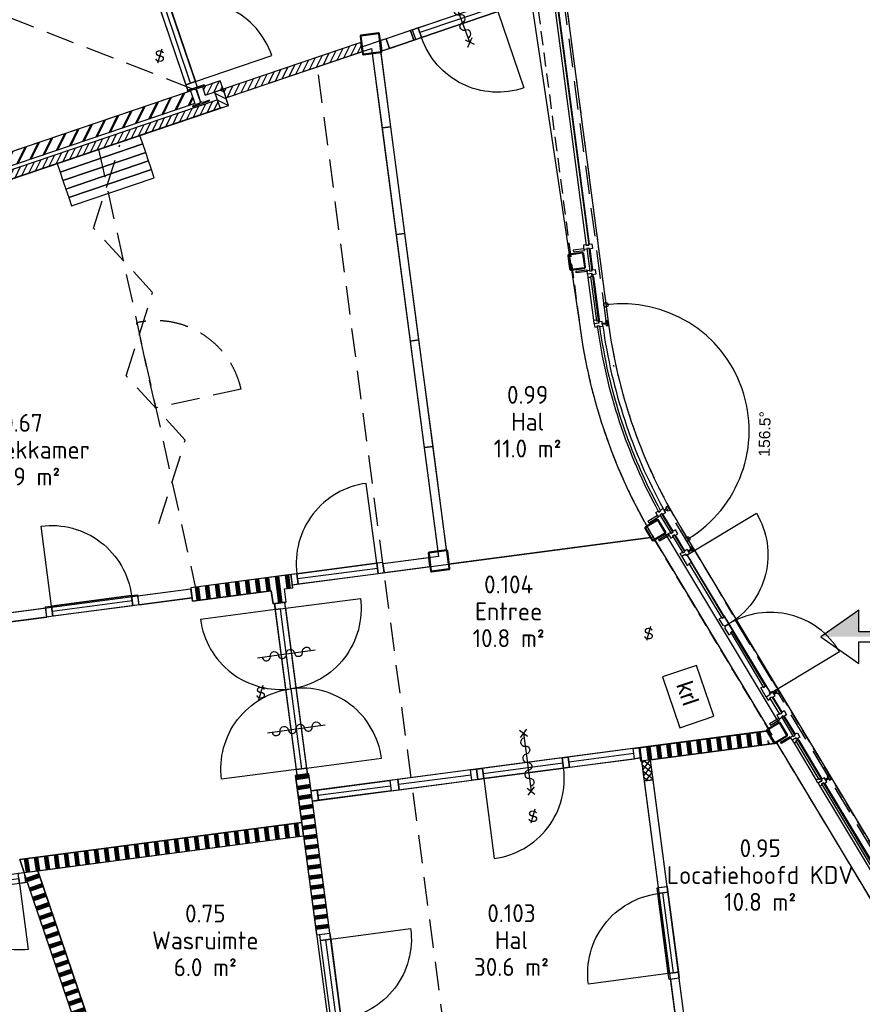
# Model space of a CAD drawing. Header units: millimetres. Extents: x -44892 to 336761, y 18766 to 182901.
# Tile 25 of 35: x 95881 to 105287, y 58727 to 69720. Entities that reach past the tile are written whole.
import ezdxf
from ezdxf.enums import TextEntityAlignment as Align

# ---------------------------------------------------------------- set-up
doc = ezdxf.new("R2010")
doc.units = ezdxf.units.MM
doc.header["$LTSCALE"] = 100
doc.linetypes.add('DASHED2', pattern=[9.525, 6.35, -3.175])
doc.linetypes.add('HIDDEN2', pattern=[4.7625, 3.175, -1.5875])
for name, color, linetype in [('AC22----_Binnenmuren', 8, 'Continuous'), ('AL21----', 3, 'Continuous'), ('AL22----', 2, 'Continuous'), ('AL23----_Vloer-lijnen', 7, 'Continuous'), ('AL28----', 5, 'Continuous'), ('AL31----_Buitenkozijnen', 6, 'Continuous'), ('AL32----_Binnenkozijnen', 7, 'Continuous'), ('AL35----_Plafonds', 8, 'Continuous'), ('AL65----_Veiligheid', 10, 'Continuous'), ('Beveilig-Alg-Az', 1, 'Continuous'), ('BL$8-GO--polylijnen', 10, 'Continuous'), ('BT$1----_Tekst', 7, 'Continuous'), ('DIM25', 1, 'Continuous'), ('X-BT$1----_Ruimtegegevens', 7, 'Continuous')]:
    doc.layers.add(name, color=color, linetype=linetype)
doc.layers.add('BL$8-BVO-polylijn', color=160, linetype='Continuous', plot=False)
for name, color, linetype, lineweight in [('X-BT$23A__RuimteElement', 7, 'Continuous', 0), ('X-BT$23F__RuimteElement', 7, 'Continuous', 0), ('X-BT$23m2_RuimteElement', 7, 'Continuous', 0), ('X-BT$23NR__Ruimtenummer', 1, 'Continuous', 0), ('X-BT$23P__Algemeen', 1, 'Continuous', 0)]:
    doc.layers.add(name, color=color, linetype=linetype, lineweight=lineweight)
doc.styles.add('BOS', font='arial.ttf')
doc.styles.add('BOS3', font='arial.ttf')
doc.styles.add('GBB_ISOP', font='arial.ttf')
doc.styles.add('Isocpeur', font='isocpeur.ttf')
doc.dimstyles.new('BOS3', dxfattribs={"dimtxt": 2.5, "dimasz": 2, "dimexe": 2, "dimexo": 0, "dimgap": 1.5, "dimtad": 1, "dimdec": 3, "dimdsep": 46, "dimtxsty": 'BOS3', "dimblk": 'SMALL', "dimblk1": 'SMALL', "dimblk2": 'SMALL', "dimcen": 2.5, "dimclrd": 1, "dimclre": 1, "dimclrt": 2, "dimadec": 4, "dimazin": 2, "dimtfac": 1, "dimtdec": 3, "dimtix": 1, "dimtmove": 2, "dimatfit": 3, "dimfxl": 2, "dimfxlon": 1, "dimtvp": 1, "dimtolj": 1, "dimtzin": 0, "dimarcsym": 0})

# ---------------------------------------------------------------- blocks, each defined once
blk = doc.blocks.new('binkozdeur1034')
blk.add_line((67, 57), (967, 57))
for points in [[(0, 0), (67, 0), (67, 114), (0, 114)], [(67, 0), (967, 0), (967, 114), (67, 114)], [(967, 0), (1034, 0), (1034, 114), (967, 114)]]:
    blk.add_lwpolyline(points, close=True)
blk.add_lwpolyline([(967, 0), (67, 0), (67, -900, 0.414214)], format="xyb", close=True)
blk = doc.blocks.new('entreepeil links')
blk.add_lwpolyline([(0, 0), (422, -297), (422, -56), (840, -56), (840, 56), (422, 56), (422, 297)], close=True)
for points in [[(211, 148), (422, 297), (0, 0), (422, 0)], [(840, 0), (840, 56), (422, 0), (422, 56)]]:
    blk.add_solid(points)
blk.add_attdef('ENTREEPEIL', text='', height=350).set_placement((940, 0), align=Align.MIDDLE_LEFT)
blk = doc.blocks.new('slot van binnenuit zonder sleutel')
blk.add_line((47, 157), (-47, -157))
at = {"style": 'BOS'}
blk.add_text('S', height=250, dxfattribs=at).set_placement((0, 0), align=Align.MIDDLE)
blk = doc.blocks.new('aangifte deur zelfsluitend')
at = {"layer": 'Beveilig-Alg-Az'}
blk.add_line((0, -651), (0, 651), dxfattribs=at)
blk.add_lwpolyline([(0, -543, 1), (0, -362, -1), (0, -181, 1), (0, 0, -1), (0, 181, 1), (0, 362, -1), (0, 543)], format="xyb", dxfattribs=at)
blk = doc.blocks.new('aangifte deur 30 minuten (zelfsluitend)')
at = {"layer": 'Beveilig-Alg-Az'}
blk.add_line((0, -651), (0, 651), dxfattribs=at)
for points in [[(-81, 568), (82, 732)], [(80, 571), (-78, 729)], [(-81, -735), (82, -571)], [(80, -732), (-78, -574)]]:
    blk.add_lwpolyline(points, dxfattribs=at)
blk.add_lwpolyline([(0, -543, 1), (0, -362, -1), (0, -181, 1), (0, 0, -1), (0, 181, 1), (0, 362, -1), (0, 543)], format="xyb", dxfattribs=at)
blk = doc.blocks.new('kruipluik')
for p, q in [((600, 400), (0, 400)), ((0, 400), (0, 0)), ((600, 0), (600, 400)), ((0, 0), (600, 0))]:
    blk.add_line(p, q)
at = {"style": 'GBB_ISOP'}
blk.add_text('krl', height=180, dxfattribs=at).set_placement((129.6, 114.6))
blk = doc.blocks.new('_Small')
at = {"color": 0, "linetype": 'ByBlock', "lineweight": -2}
blk.add_circle((0, 0), 0.25, dxfattribs=at)
blk = doc.blocks.new('*D813')
at = {"layer": 'DEFPOINTS', "color": 0, "transparency": 16777216}
for p in [(98206, 98583), (102439, 66433), (103604, 66139), (103254, 64062), (106419, 58794)]:
    blk.add_point(p, dxfattribs=at)
at = {"layer": 'DIM25', "color": 1, "lineweight": -2, "transparency": 16777216}
blk.add_arc((102610, 65134), 1414, 301, 97.5, dxfattribs=at)
at = {"layer": 'DIM25', "color": 1, "lineweight": -2, "transparency": 16777216, "xscale": 100, "yscale": 100, "zscale": 100}
for p, rotation in [((102425, 66536), 187.4999999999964), ((103338, 63922), 211.0000000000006)]:
    blk.add_blockref('_Small', p, dxfattribs=dict(at, rotation=rotation))
at = {"layer": 'DIM25', "color": 2, "transparency": 16777216, "insert": (104197, 65095), "char_height": 125, "attachment_point": 5, "rotation": 88.6033, "style": 'BOS3'}
blk.add_mtext('\\A1;156.5°', dxfattribs=at)
blk = doc.blocks.new('*U121')
blk.add_lwpolyline([(-100, -95), (100, -95), (100, -85), (21.25, -85, -0.41421356), (3.25, -67), (3.25, 67, -0.41421356), (21.25, 85), (100, 85), (100, 95), (-100, 95), (-100, 85), (-21.25, 85, -0.41421356), (-3.25, 67), (-3.25, -67, -0.41421356), (-21.25, -85), (-100, -85)], format="xyb", close=True)
blk = doc.blocks.new('*U118')
for points in [[(-110, -98, 0.414214), (-98, -110), (98, -110, 0.414214), (110, -98), (110, 98, 0.414214), (98, 110), (-98, 110, 0.414214), (-110, 98)], [(-100, -98, 0.414214), (-98, -100), (98, -100, 0.414214), (100, -98), (100, 98, 0.414214), (98, 100), (-98, 100, 0.414214), (-100, 98)]]:
    blk.add_lwpolyline(points, format="xyb", close=True)
blk = doc.blocks.new('*U119')
for points in [[(75, 90), (-75, 90, 0.414214), (-90, 75), (-90, -75, 0.414214), (-75, -90), (75, -90, 0.414214), (90, -75), (90, 75, 0.414214)], [(75, 80), (-75, 80, 0.414214), (-80, 75), (-80, -75, 0.414214), (-75, -80), (75, -80, 0.414214), (80, -75), (80, 75, 0.414214)]]:
    blk.add_lwpolyline(points, format="xyb", close=True)
blk = doc.blocks.new('Ruimtefunctie')
at = {"layer": 'X-BT$23A__RuimteElement', "style": 'Isocpeur', "width": 0.94}
blk.add_attdef('RUIMTEFUNCTIE-A', text='', height=200, dxfattribs=at).set_placement((0, -600), align=Align.MIDDLE_CENTER)
at = {"layer": 'X-BT$23F__RuimteElement', "style": 'Isocpeur', "width": 0.94}
blk.add_attdef('RUIMTEFUNCTIE', text='', height=200, dxfattribs=at).set_placement((0, 300), align=Align.MIDDLE_CENTER)
at = {"layer": 'X-BT$23m2_RuimteElement', "style": 'Isocpeur', "width": 0.94}
blk.add_attdef('RUIMTEFUNCTIE-B', text='', height=200, dxfattribs=at).set_placement((0, 0), align=Align.MIDDLE_CENTER)
at = {"layer": 'X-BT$23NR__Ruimtenummer', "style": 'Isocpeur', "width": 0.94}
blk.add_attdef('RUIMTENUMMER', text='', height=200, dxfattribs=at).set_placement((0, 600), align=Align.MIDDLE_CENTER)
at = {"layer": 'X-BT$23P__Algemeen', "style": 'Isocpeur', "width": 0.94}
blk.add_attdef('PEILMAAT', text='', height=200, dxfattribs=at).set_placement((0, -300), align=Align.MIDDLE_CENTER)

msp = doc.modelspace()

# ---------------------------------------------------------------- hatches: boundary and pattern name
at = {"layer": 'AC22----_Binnenmuren'}
h = msp.add_hatch(dxfattribs=at)
h.set_pattern_fill('ANSI31', color=256, scale=18, angle=18.75, style=0)
h.set_pattern_definition([(63.75, (49355.863, 26404.15), (-51.256277, 25.2768), [])])
h.paths.add_polyline_path([(99702.6731, 69363.5114), (99689.497, 69464.6431), (98151.9338, 68942.7108), (98184.0778, 68848.0177)])
h = msp.add_hatch(dxfattribs=at)
h.set_pattern_fill('ANSI31', color=256, scale=18, angle=18.75, style=0)
h.set_pattern_definition([(63.75, (58445.74, -25.63), (-51.256277, 25.2768), [])])
h.paths.add_polyline_path([(98151.9338, 68942.7108), (98119.7899, 69037.4038), (97920.9346, 68969.9015), (97953.0785, 68875.2085)])
h = msp.add_hatch(dxfattribs=at)
h.set_pattern_fill('METSW', color=256, scale=2, style=0)
h.set_pattern_definition([(63.75, (77329.15, 78779.27), (-98.656, 48.65176), []), (63.75, (77324.33, 78793.48), (-98.656, 48.65176), [])])
h.paths.add_polyline_path([(97789.0797, 68925.1258), (97837.2956, 68783.0862), (92706.2502, 67041.331), (92658.0343, 67183.3705)])
h = msp.add_hatch(dxfattribs=at)
h.set_pattern_fill('ANSI31', color=256, scale=18, angle=108.75, style=0)
h.set_pattern_definition([(153.75, (167120.273, 29236.515), (-25.2768, -51.256277), [])])
h.paths.add_polyline_path([(98151.9338, 68942.7108), (98057.2408, 68910.5668), (98118.3195, 68730.6348), (98213.0125, 68762.7788)])
h = msp.add_hatch(dxfattribs=at)
h.set_pattern_fill('ANSI31', color=256, scale=18, angle=18.75, style=0)
h.set_pattern_definition([(63.75, (49445.76, 26487.45), (-51.256277, 25.2768), [])])
h.paths.add_polyline_path([(98118.3195, 68730.6348), (98086.1755, 68825.3278), (80005.3618, 62687.7186), (80037.5057, 62593.0256)])
h = msp.add_hatch(dxfattribs=at)
h.set_pattern_fill('SWAND', color=256, style=0)
h.set_pattern_definition([(277.5, (95560.55, 62918.31), (111.5375, 14.6842), []), (277.5, (95554.36, 62917.5), (111.5375, 14.6842), []), (277.5, (95548.16, 62916.68), (111.5375, 14.6842), []), (277.5, (95541.96, 62915.86), (111.5375, 14.6842), []), (277.5, (95535.77, 62915.05), (111.5375, 14.6842), []), (277.5, (95529.57, 62914.23), (111.5375, 14.6842), []), (277.5, (95523.38, 62913.42), (111.5375, 14.6842), [])])
h.paths.add_polyline_path([(97790.6921, 63377.3306), (97810.2756, 63228.6145), (98689.66, 63344.3876), (98708.8473, 63198.6452), (98857.564, 63218.2242), (98838.3767, 63363.9666), (98928.7339, 63375.8623), (98909.155, 63524.579), (97790.6965, 63377.2969)])
h = msp.add_hatch(dxfattribs=at)
h.set_pattern_fill('SWAND', color=256, style=0)
h.set_pattern_definition([(97.5, (48680.39, 31151.97), (-111.53755, -14.6842), []), (97.5, (48686.58, 31152.79), (-111.53755, -14.6842), []), (97.5, (48692.78, 31153.6), (-111.53755, -14.6842), []), (97.5, (48698.98, 31154.42), (-111.53755, -14.6842), []), (97.5, (48705.17, 31155.24), (-111.53755, -14.6842), []), (97.5, (48711.37, 31156.05), (-111.53755, -14.6842), []), (97.5, (48717.57, 31156.87), (-111.53755, -14.6842), [])])
h.paths.add_polyline_path([(104258.6355, 61632.1522), (104174.3926, 61772.3558), (102796.7916, 61590.9912), (102816.3705, 61442.2744)])
h = msp.add_hatch(dxfattribs=at)
h.set_pattern_fill('_USER', color=256, scale=50, angle=45, style=0, double=1, pattern_type=0)
h.set_pattern_definition([(322.5, (102922.326, 61456.224), (30.438, 39.668), []), (52.5, (102922.326, 61456.224), (-39.668, 30.438), [])])
h.paths.add_polyline_path([(102951.6308, 61233.6303), (102922.3258, 61456.2237), (102823.2, 61443.1736), (102852.505, 61220.5802)])
h = msp.add_hatch(dxfattribs=at)
h.set_pattern_fill('SWAND', color=256, style=0)
h.set_pattern_definition([(7.5, (102915.5, 61455.32), (-14.6842, 111.5375), []), (7.5, (102916.31, 61449.13), (-14.6842, 111.5375), []), (7.5, (102917.13, 61442.93), (-14.6842, 111.5375), []), (7.5, (102917.94, 61436.74), (-14.6842, 111.5375), []), (7.5, (102918.76, 61430.54), (-14.6842, 111.5375), []), (7.5, (102919.58, 61424.34), (-14.6842, 111.5375), []), (7.5, (102920.39, 61418.15), (-14.6842, 111.5375), [])])
h.paths.add_polyline_path([(99195.5795, 59501.5473), (99344.2962, 59521.1263), (99110.0017, 61300.7698), (98961.285, 61281.1909)])
h = msp.add_hatch(dxfattribs=at)
h.set_pattern_fill('SWAND', color=256, style=0)
h.set_pattern_definition([(97.5, (49445.76, 26487.45), (-111.53755, -14.6842), []), (97.5, (49451.96, 26488.27), (-111.53755, -14.6842), []), (97.5, (49458.15, 26489.08), (-111.53755, -14.6842), []), (97.5, (49464.35, 26489.9), (-111.53755, -14.6842), []), (97.5, (49470.55, 26490.72), (-111.53755, -14.6842), []), (97.5, (49476.74, 26491.53), (-111.53755, -14.6842), []), (97.5, (49482.94, 26492.35), (-111.53755, -14.6842), [])])
h.paths.add_polyline_path([(95882.5445, 60343.3109), (95931.7051, 60198.4887), (99049.7817, 60608.9913), (99030.2028, 60757.708)])
h = msp.add_hatch(dxfattribs=at)
h.set_pattern_fill('SWAND', color=256, angle=90, style=0)
h.set_pattern_definition([(198.75, (49445.76, 26487.45), (36.16194, -106.52964), []), (198.75, (49443.75, 26493.37), (36.16194, -106.52964), []), (198.75, (49441.74, 26499.29), (36.16194, -106.52964), []), (198.75, (49439.73, 26505.21), (36.16194, -106.52964), []), (198.75, (49437.72, 26511.13), (36.16194, -106.52964), []), (198.75, (49435.71, 26517.04), (36.16194, -106.52964), []), (198.75, (49433.7, 26522.96), (36.16194, -106.52964), [])])
h.paths.add_polyline_path([(96083.3353, 60218.4512), (95931.7051, 60198.4887), (97024.7074, 56978.6076), (97176.3377, 56998.5701)])

# ---------------------------------------------------------------- linework, layer by layer
msp.add_line((102509.1681, 65862.4132), (102511.126, 65847.5415), dxfattribs=at)
at = {"layer": 'AL21----', "linetype": 'HIDDEN2', "ltscale": 0.5}
for p, q in [((106418.6633, 58794.4877), (103253.7923, 64061.7177)), ((105751.8738, 59282.8985), (102964.6396, 63921.6353))]:
    msp.add_line(p, q, dxfattribs=at)
for radius in [6194.2728, 5874.2728]:
    msp.add_arc((108274.1677, 67111.9216), radius, 187.5, 211, dxfattribs=at)
at = {"layer": 'AL22----'}
for points in [[(98184.0778, 68848.0177), (99702.6731, 69363.5114), (99689.497, 69464.6431), (98151.9338, 68942.7108)], [(97953.0785, 68875.2085), (98151.9338, 68942.7108), (98119.7899, 69037.4038), (97920.9346, 68969.9015)], [(97837.2956, 68783.0862), (92706.2502, 67041.331), (92658.0343, 67183.3705), (97789.0797, 68925.1258)], [(98213.0125, 68762.7788), (98151.9338, 68942.7108), (98057.2408, 68910.5668), (98118.3195, 68730.6348)], [(80005.3618, 62687.7186), (98086.1755, 68825.3278), (98118.3195, 68730.6348), (80037.5057, 62593.0256)], [(100459.783, 63613.7394), (100446.7299, 63712.8877), (99936.1328, 63645.69), (99949.1889, 63546.5184)], [(97790.6921, 63377.3306), (97810.2756, 63228.6145), (98689.66, 63344.3876), (98708.8473, 63198.6452), (98857.564, 63218.2242), (98838.3767, 63363.9666), (98928.7339, 63375.8623), (98909.155, 63524.579), (97790.6965, 63377.2969)], [(97805.5753, 63264.2956), (97792.5227, 63363.4401), (97197.7879, 63285.1694), (97210.8441, 63185.9978)], [(95168.9903, 62917.1826), (96185.6901, 63051.0337), (96172.6375, 63150.1782), (95155.9377, 63016.3271)], [(102796.7916, 61590.9912), (104217.6389, 61778.0461), (104301.8816, 61637.8427), (102816.3705, 61442.2744)], [(102951.6308, 61233.6303), (102922.3258, 61456.2237), (102823.2, 61443.1736), (102852.505, 61220.5802)], [(99195.5795, 59501.5473), (99344.2962, 59521.1263), (99110.0017, 61300.7698), (98961.285, 61281.1909)], [(103009.1178, 60030.8439), (103108.2623, 60043.8965), (102951.6308, 61233.6303), (102852.4863, 61220.5777)], [(95931.7051, 60198.4887), (99049.7817, 60608.9913), (99030.2028, 60757.708), (95882.5445, 60343.3109)], [(95931.7051, 60198.4887), (96083.3353, 60218.4512), (97176.3377, 56998.5701), (97024.7074, 56978.6076)], [(103300.7133, 57815.9561), (103399.8578, 57829.0087), (103243.2263, 59018.7425), (103144.0818, 59005.6899)]]:
    msp.add_lwpolyline(points, close=True, dxfattribs=at)
at = {"layer": 'AL31----_Buitenkozijnen', "linetype": 'HIDDEN2', "ltscale": 0.5}
for p, q in [((98205.9825, 98582.8283), (102438.6312, 66432.6701)), ((101420.343, 71715.7215), (102132.8877, 66303.4068))]:
    msp.add_line(p, q, dxfattribs=at)
at = {"layer": 'AL31----_Buitenkozijnen', "color": 9}
for p, q in [((101887.3465, 69876.9468), (102237.928, 67214.0164)), ((102244.9764, 67160.4784), (102275.7806, 66926.4974)), ((102224.6226, 66840.0807), (102287.3534, 66363.5923)), ((102286.066, 66848.3716), (102348.7969, 66371.8832)), ((103174.0052, 64010.0533), (103060.6968, 64198.6301)), ((103305.4229, 63791.3375), (103201.8172, 63963.7663)), ((104288.1155, 62155.8623), (104387.6009, 61990.2909)), ((104415.4129, 61944.0039), (104536.9619, 61741.7124)), ((104577.5469, 61674.1676), (104825.0742, 61262.213)), ((104524.5055, 61642.0638), (104772.0328, 61230.1092)), ((104812.4118, 61162.9073), (106256.173, 58760.0852)), ((104865.5562, 61194.8397), (106309.3174, 58792.0176))]:
    msp.add_line(p, q, dxfattribs=at)
at = {"layer": 'AL31----_Buitenkozijnen', "color": 9, "linetype": 'HIDDEN2'}
for p, q in [((102427.3577, 66357.4136), (101962.6963, 69886.8667)), ((103370.5676, 63830.4804), (103125.8415, 64237.773)), ((103868.6683, 63017.0346), (104332.3055, 62245.4126)), ((104902.8889, 61280.2696), (104353.2602, 62195.0052)), ((106374.5651, 58830.989), (104930.7009, 61233.9826))]:
    msp.add_line(p, q, dxfattribs=at)
at = {"layer": 'AL31----_Buitenkozijnen'}
for p, q in [((103001.2808, 64183.9288), (103009.9962, 64168.1661)), ((103079.2543, 63993.9534), (104360.4145, 61860.7923))]:
    msp.add_line(p, q, dxfattribs=at)
at = {"layer": 'AL31----_Buitenkozijnen', "color": 9}
for points in [[(101879.1012, 69885.9475), (102232.2931, 67203.1883), (102207.507, 67199.9251), (101854.315, 69882.6844)], [(102270.1457, 66915.6693), (102236.731, 67169.4792), (102211.9449, 67166.216), (102245.3596, 66912.4061)], [(102343.1621, 66361.055), (102277.8207, 66857.3723), (102253.0345, 66854.1092), (102318.3759, 66357.7919)], [(103173.1554, 63997.8764), (103049.5463, 64203.5965), (103028.1171, 64190.7206), (103151.7262, 63985.0004)], [(103304.5731, 63779.1606), (103190.6667, 63968.7327), (103169.2375, 63955.8567), (103283.1439, 63766.2846)], [(103375.3393, 63661.3858), (103742.6645, 63050.0541), (103721.2353, 63037.1781), (103353.9101, 63648.5099)], [(104206.1987, 62278.6035), (103838.8736, 62889.9352), (103817.4444, 62877.0593), (104184.7696, 62265.7276)], [(104276.965, 62160.8287), (104386.7511, 61978.114), (104365.3219, 61965.238), (104255.5358, 62147.9528)], [(104536.1121, 61729.5355), (104404.2624, 61948.9703), (104382.8332, 61936.0944), (104514.6829, 61716.6595)], [(104824.2244, 61250.0361), (104566.3963, 61679.134), (104544.9672, 61666.2581), (104802.7952, 61237.1601)], [(106308.5706, 58779.6692), (104854.4056, 61199.8061), (104832.9765, 61186.9301), (106287.1414, 58766.7932)]]:
    msp.add_lwpolyline(points, close=True, dxfattribs=at)
at = {"layer": 'AL31----_Buitenkozijnen'}
for points in [[(102267.6713, 67217.9322), (102274.7197, 67164.3942), (102238.0363, 67159.5647), (102236.731, 67169.4792), (102211.9449, 67166.216), (102213.2501, 67156.3016), (102183.5068, 67152.3858), (102180.1232, 67178.0869), (102176.4584, 67205.9238), (102206.2017, 67209.8396), (102207.507, 67199.9251), (102232.2931, 67203.1883), (102230.9879, 67213.1028)], [(102184.551, 67144.4542), (102182.2015, 67162.3002), (102060.2538, 67146.2455), (102062.6033, 67128.3995)], [(102213.2668, 66926.3364), (102215.6162, 66908.4904), (102093.6685, 66892.4356), (102091.3191, 66910.2816)], [(102219.4015, 66879.7385), (102214.311, 66918.4048), (102244.0543, 66922.3206), (102245.3596, 66912.4061), (102270.1457, 66915.6693), (102268.8404, 66925.5837), (102305.5239, 66930.4132), (102312.5723, 66876.8752), (102273.0137, 66871.6672), (102271.0558, 66886.5389)], [(102219.5059, 66878.9453), (102224.5703, 66840.4772), (102254.3137, 66844.393), (102253.0345, 66854.1092), (102277.8207, 66857.3723), (102279.1259, 66847.4579), (102286.066, 66848.3716), (102283.2728, 66869.5885), (102268.5002, 66867.6436), (102266.203, 66885.0931)], [(102294.4007, 66325.3852), (102289.3363, 66363.8533), (102319.0797, 66367.7691), (102320.3588, 66358.0529), (102345.145, 66361.3161), (102343.8397, 66371.2305), (102350.7798, 66372.1442), (102353.5731, 66350.9273), (102338.8005, 66348.9825), (102341.0978, 66331.533)], [(102294.4791, 66324.7904), (102299.5696, 66286.124), (102329.3129, 66290.0398), (102328.0077, 66299.9543), (102352.7938, 66303.2174), (102354.099, 66293.303), (102390.7825, 66298.1324), (102383.7341, 66351.6705), (102344.1754, 66346.4625), (102346.1333, 66331.5908)], [(102421.9714, 66337.0362), (102423.9293, 66322.1646), (102388.2372, 66317.4656), (102386.2794, 66332.3373)], [(102446.3034, 66305.4419), (102439.255, 66358.9799), (102419.4261, 66356.3694), (102426.4745, 66302.8314)], [(103063.4218, 64261.6723), (103089.551, 64214.4149), (103057.1709, 64196.5115), (103052.3322, 64205.2629), (103030.4537, 64193.1661), (103035.2925, 64184.4147), (103009.0383, 64169.8985), (102996.4949, 64192.5846), (102982.9091, 64217.1559), (103009.1633, 64231.6721), (103014.002, 64222.9208), (103035.8805, 64235.0176), (103031.0417, 64243.769)], [(103111.6204, 64248.8995), (103104.3623, 64262.0266), (103072.8574, 64244.6071), (103080.1155, 64231.4801)], [(103112.4295, 64288.7692), (103138.5587, 64241.5118), (103121.056, 64231.8343), (103094.9268, 64279.0918)], [(103009.9962, 64168.1661), (103001.2808, 64183.9288), (102893.2707, 64119.0298), (102902.5414, 64103.6007)], [(103120.8608, 63978.121), (103130.1315, 63962.6919), (103024.6999, 63899.3423), (103015.4292, 63914.7713)], [(103227.5323, 63979.2174), (103199.7202, 64025.5045), (103168.005, 64006.448), (103173.1554, 63997.8764), (103151.7262, 63985.0004), (103146.5758, 63993.5721), (103120.8608, 63978.121), (103134.2121, 63955.9007), (103148.6729, 63931.8339), (103174.3879, 63947.2851), (103169.2375, 63955.8567), (103190.6667, 63968.7327), (103195.8171, 63960.161)], [(103272.365, 63725.9757), (103252.2785, 63759.4052), (103277.9935, 63774.8563), (103283.1439, 63766.2846), (103304.5731, 63779.1606), (103299.4227, 63787.7323), (103331.1379, 63806.7887), (103358.95, 63760.5016), (103324.749, 63739.9516), (103317.0234, 63752.8091)], [(103372.0392, 63808.6153), (103379.7647, 63795.7578), (103348.9067, 63777.2164), (103341.1811, 63790.0739)], [(103406.9513, 63789.3438), (103379.1393, 63835.6308), (103361.9959, 63825.3301), (103389.808, 63779.043)], [(103272.674, 63725.4614), (103333.2425, 63624.6585), (103358.9575, 63640.1096), (103353.9101, 63648.5099), (103375.3393, 63661.3858), (103380.4897, 63652.8141), (103386.4899, 63656.4194), (103334.8831, 63742.3076), (103322.1113, 63734.6335), (103313.0466, 63749.7196)], [(103737.1671, 62952.4151), (103690.4729, 63030.1272), (103716.1879, 63045.5784), (103721.2353, 63037.1781), (103742.6645, 63050.0541), (103737.5141, 63058.6258), (103743.5143, 63062.231), (103795.1211, 62976.3429), (103747.6333, 62947.8094), (103742.8237, 62955.814)], [(103750.0826, 62930.92), (103796.7768, 62853.2079), (103822.4918, 62868.6591), (103817.4444, 62877.0593), (103838.8736, 62889.9352), (103844.024, 62881.3636), (103850.0241, 62884.9688), (103798.4173, 62970.857), (103750.9296, 62942.3235), (103755.7392, 62934.3189)], [(104214.5756, 62157.8738), (104154.0072, 62258.6767), (104179.7222, 62274.1278), (104184.7696, 62265.7276), (104206.1987, 62278.6035), (104201.0484, 62287.1752), (104207.0485, 62290.7805), (104258.6553, 62204.8923), (104245.8836, 62197.2182), (104254.9482, 62182.1321)], [(104334.6453, 62206.5696), (104326.9198, 62219.4271), (104296.0617, 62200.8857), (104303.7873, 62188.0282)], [(104334.0199, 62246.4426), (104361.8319, 62200.1556), (104344.6886, 62189.8548), (104316.8765, 62236.1419)], [(104214.8847, 62157.3595), (104234.9712, 62123.93), (104260.6862, 62139.3811), (104255.5358, 62147.9528), (104276.965, 62160.8287), (104282.1154, 62152.2571), (104313.8305, 62171.3135), (104286.0185, 62217.6005), (104251.8175, 62197.0505), (104259.5431, 62184.193)], [(104413.3159, 62005.7421), (104441.1279, 61959.455), (104409.4127, 61940.3986), (104404.2624, 61948.9703), (104382.8332, 61936.0944), (104387.9836, 61927.5227), (104362.2685, 61912.0715), (104348.9173, 61934.2918), (104334.4565, 61958.3586), (104360.1715, 61973.8097), (104365.3219, 61965.238), (104386.7511, 61978.114), (104381.6007, 61986.6857)], [(104366.3888, 61905.2142), (104357.1182, 61920.6432), (104251.6866, 61857.2935), (104260.9573, 61841.8645)], [(104479.6972, 61716.6374), (104488.9679, 61701.2084), (104383.5363, 61637.8587), (104374.2656, 61653.2877)], [(104503.904, 61676.3505), (104483.8175, 61709.7801), (104509.5325, 61725.2312), (104514.6829, 61716.6595), (104536.1121, 61729.5355), (104530.9617, 61738.1071), (104562.6769, 61757.1636), (104590.489, 61710.8765), (104556.288, 61690.3265), (104548.5624, 61703.184)], [(104504.316, 61675.6648), (104524.2995, 61642.4067), (104550.0145, 61657.8578), (104544.9672, 61666.2581), (104566.3963, 61679.134), (104571.5467, 61670.5624), (104577.5469, 61674.1676), (104566.5251, 61692.511), (104553.7533, 61684.8369), (104544.6886, 61699.9231)], [(104792.0163, 61196.8511), (104772.0328, 61230.1092), (104797.7479, 61245.5604), (104802.7952, 61237.1601), (104824.2244, 61250.0361), (104819.074, 61258.6078), (104825.0742, 61262.213), (104836.096, 61243.8696), (104823.3242, 61236.1956), (104832.3889, 61221.1094)], [(104792.3253, 61196.3368), (104812.4118, 61162.9073), (104838.1268, 61178.3585), (104832.9765, 61186.9301), (104854.4056, 61199.8061), (104859.556, 61191.2344), (104891.2712, 61210.2908), (104863.4592, 61256.5779), (104829.2582, 61236.0278), (104836.9838, 61223.1703)], [(104904.3604, 61258.4045), (104912.086, 61245.547), (104881.228, 61227.0056), (104873.5024, 61239.8631)], [(104939.2726, 61239.133), (104911.4605, 61285.42), (104894.3172, 61275.1192), (104922.1292, 61228.8322)]]:
    msp.add_lwpolyline(points, close=True, dxfattribs=at)
for points in [[(103796.7692, 62973.5999), (103333.2349, 63745.0505), (104104.6855, 64208.5848, -0.4142135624)], [(103796.7692, 62973.5999), (104260.3035, 62202.1494), (105031.754, 62665.6836, 0.4142135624)]]:
    msp.add_lwpolyline(points, format="xyb", close=True, dxfattribs=at)
at = {"layer": 'AL31----_Buitenkozijnen', "color": 9}
for radius, start, end in [(6001.3424, 187.77583034, 208.68110564), (5976.3427, 187.77698418, 208.77589966), (5939.4002, 187.87517587, 208.67841902)]:
    msp.add_arc((108274.1677, 67111.9216), radius, start, end, dxfattribs=at)
at = {"layer": 'AL32----_Binnenkozijnen', "linetype": 'HIDDEN2'}
msp.add_line((96761.7539, 68270.1429), (97856.552, 63321.449), dxfattribs=at)
at = {"layer": 'AL32----_Binnenkozijnen'}
for p, q in [((102737.8112, 61525.7344), (102011.9795, 61430.1652)), ((100920.3972, 61286.4673), (100109.3625, 61179.681)), ((99209.1247, 61061.1624), (100020.14, 61167.9346))]:
    msp.add_line(p, q, dxfattribs=at)
for points in [[(100008.8223, 69399.8312), (100280.7394, 69492.1346), (100244.0953, 69600.0846), (99972.1782, 69507.7812)], [(100365.9631, 69521.0641), (100329.319, 69629.0142), (100244.0953, 69600.0846), (100280.7394, 69492.1346)], [(99908.427, 69486.1406), (99923.5985, 69370.9016), (100008.8223, 69399.8312), (99972.1782, 69507.7812)], [(99925.8648, 68510.9454), (100025.0092, 68523.998), (99915.7264, 69354.0833), (99816.582, 69341.0306)], [(100082.4962, 67321.2115), (100181.6407, 67334.2641), (100025.0092, 68523.998), (99925.8648, 68510.9454)], [(96332.2694, 68018.7481), (97255.5263, 68332.1516), (97223.3824, 68426.8446), (96300.1255, 68113.4411)], [(96364.4134, 67924.0551), (97287.6703, 68237.4586), (97255.5263, 68332.1516), (96332.2694, 68018.7481)], [(96396.5573, 67829.3621), (97319.8142, 68142.7656), (97287.6703, 68237.4586), (96364.4134, 67924.0551)], [(96428.7013, 67734.6691), (97351.9582, 68048.0725), (97319.8142, 68142.7656), (96396.5573, 67829.3621)], [(96460.8452, 67639.9761), (97384.1021, 67953.3795), (97351.9582, 68048.0725), (96428.7013, 67734.6691)], [(100239.1276, 66131.4777), (100338.2721, 66144.5303), (100181.6407, 67334.2641), (100082.4962, 67321.2115)], [(100395.759, 64941.7439), (100494.9035, 64954.7965), (100338.2721, 66144.5303), (100239.1276, 66131.4777)], [(100547.8185, 63786.7377), (100646.963, 63799.7903), (100494.9035, 64954.7965), (100395.759, 64941.7439)], [(98726.6933, 63200.9947), (98735.4386, 63134.5679), (98848.4633, 63149.4479), (98839.718, 63215.8747)], [(98970.3857, 61349.9672), (98735.4386, 63134.5679), (98848.4633, 63149.4479), (99083.4104, 61364.8471)], [(102019.4194, 61373.6529), (102745.2512, 61469.2221), (102730.3712, 61582.2468), (102004.5395, 61486.6776)], [(102811.678, 61477.9673), (102745.2512, 61469.2221), (102730.3712, 61582.2468), (102796.798, 61590.992)], [(102019.4194, 61373.6529), (101952.9926, 61364.9076), (101938.1127, 61477.9323), (102004.5395, 61486.6776)], [(98979.131, 61283.5403), (98970.3857, 61349.9672), (99083.4104, 61364.8471), (99092.1557, 61298.4203)], [(100116.8025, 61123.1686), (100927.8372, 61229.955), (100912.9572, 61342.9797), (100101.9225, 61236.1933)], [(100994.2655, 61238.6888), (100927.8387, 61229.9435), (100912.9587, 61342.9683), (100979.3855, 61351.7135)], [(101060.6922, 61247.4341), (100994.2654, 61238.6888), (100979.3855, 61351.7135), (101045.8123, 61360.4588)], [(100116.8029, 61123.2755), (100101.9097, 61236.2984), (100012.6811, 61224.5407), (100027.5742, 61111.5177)], [(99216.5647, 61004.6501), (99201.6847, 61117.6748), (100012.6935, 61224.4461), (100027.5865, 61111.4231)], [(99216.5647, 61004.6501), (99150.1379, 60995.9048), (99135.2579, 61108.9295), (99201.6847, 61117.6748)], [(95946.585, 60085.464), (95880.1582, 60076.7187), (95865.2783, 60189.7434), (95931.7051, 60198.4887)]]:
    msp.add_lwpolyline(points, close=True, dxfattribs=at)
at = {"layer": 'AL32----_Binnenkozijnen', "linetype": 'HIDDEN2'}
msp.add_lwpolyline([(97435.7122, 64095.288), (97729.3125, 65025.032), (97070.9307, 65744.1693), (97364.5309, 66673.9133), (96706.1492, 67393.0505), (96999.7494, 68322.7945)], dxfattribs=at)
msp.add_lwpolyline([(97400.1216, 65384.6006), (97189.5149, 66336.5827, -0.4142135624), (98352.1036, 65595.2073)], format="xyb", close=True, dxfattribs=at)
at = {"layer": 'AL32----_Binnenkozijnen'}
for points in [[(98909.4245, 62249.7075), (98791.9509, 63142.0079), (99684.2513, 63259.4815, -0.4142135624)], [(98909.4245, 62249.7075), (98791.9509, 63142.0079), (97899.6506, 63024.5343, 0.4142135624)], [(98909.4245, 62249.7075), (99026.8981, 61357.4071), (98134.5977, 61239.9336, -0.4142135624)], [(98909.4245, 62249.7075), (99026.8981, 61357.4071), (99919.1984, 61474.8807, 0.4142135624)], [(95079.5624, 60028.8101), (95872.7182, 60133.2311), (95977.1392, 59340.0752, -0.4142135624)]]:
    msp.add_lwpolyline(points, format="xyb", close=True, dxfattribs=at)
at = {"layer": 'AL35----_Plafonds', "linetype": 'HIDDEN2'}
for p, q in [((97815.1822, 68945.4492), (84482.9689, 74123.8957)), ((99942.6626, 63596.0907), (99205.5823, 69194.7718)), ((100250.7689, 61255.7912), (99957.5426, 63483.0659)), ((100749.3145, 57468.9614), (100265.6489, 61142.7667))]:
    msp.add_line(p, q, dxfattribs=at)
at = {"layer": 'BL$8-BVO-polylijn'}
msp.add_lwpolyline([(97476.6543, 104122.6267), (102450.1501, 66345.1752, 0.1041094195), (103253.7923, 64061.7177), (106418.6633, 58794.4877)], format="xyb", dxfattribs=at)
at = {"layer": 'BL$8-GO--polylijnen'}
for points in [[(89473.129, 94266.9377), (89414.9484, 94438.332), (89238.8344, 94378.5494), (88901.9659, 95370.9322), (89151.9554, 95455.7922), (89064.8453, 95712.4102), (97819.3795, 98684.1742), (101588.4972, 70056.4478), (99696.085, 69414.0773), (99689.497, 69464.6431), (98151.9338, 68942.7108), (98119.7899, 69037.4038), (97869.802, 68952.5443), (97532.6166, 69945.8605), (97708.7439, 70005.6477), (97579.8473, 70385.3649), (99546.8095, 71053.0586), (99695.5262, 71072.6375), (96339.1641, 96566.739), (96190.4474, 96547.16)], [(99808.8761, 69399.5625), (100555.6538, 63727.2228), (99936.1328, 63645.69), (99934.309, 63659.5431), (97790.6965, 63377.2969), (97792.5202, 63363.4398), (95134.5407, 63013.5101), (93702.6521, 67231.7177), (98213.0125, 68762.7788), (98184.0778, 68848.0177)], [(104250.0723, 61782.316), (99135.2569, 61108.9378), (99110.0017, 61300.7698), (99092.1557, 61298.4203), (98839.718, 63215.8747), (98857.564, 63218.2242), (98838.3767, 63363.9666), (98928.7339, 63375.8623), (98924.035, 63411.5543), (102952.5082, 63941.9129)], [(99030.2028, 60757.708), (98961.285, 61281.1909), (98979.131, 61283.5403), (98726.6933, 63200.9947), (98708.8473, 63198.6452), (98689.66, 63344.3876), (97810.2756, 63228.6145), (97805.5753, 63264.2956), (95015.6772, 62896.9986), (94905.0989, 63222.773), (90962.5023, 62703.7203), (91089.4709, 62329.6829), (86641.8418, 61744.1415), (87273.6913, 59882.7712), (91721.5307, 60468.3403), (91989.3182, 59679.4636), (95931.7051, 60198.4887), (95882.5445, 60343.3109)], [(102922.3259, 61456.2235), (104334.315, 61642.1125), (106253.2202, 58449.9454), (106404.5245, 57300.6747), (103519.42, 56920.8435)], [(99150.1379, 60995.9048), (102811.6731, 61477.9551), (102816.3704, 61442.2744), (102823.2, 61443.1736), (104476.9037, 48882.0472), (102618.0616, 48637.326), (101443.3259, 57560.3297), (99633.8033, 57322.1016)], [(96083.3353, 60218.4512), (99049.7817, 60608.9913), (99330.5436, 58476.3934), (96788.2973, 58141.7003)], [(94161.3024, 59814.1164), (98344.0451, 47492.154), (99534.7698, 38447.702), (101167.3353, 38662.6333), (100861.904, 40982.6143), (101010.7565, 41002.2111), (100635.4937, 43852.6147), (100387.6325, 43819.9832), (98647.0657, 57040.9008), (97073.8679, 56833.7853), (95969.0671, 60088.4238), (94227.4197, 59859.1315), (94232.1186, 59823.4395)]]:
    msp.add_lwpolyline(points, close=True, dxfattribs=at)
for points in [[(93277.7749, 82125.5597), (93313.1333, 82021.3974), (93297.9824, 82016.2543), (93306.6613, 81990.6872, 0.4142135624), (93357.396, 81965.6676), (93510.7987, 82017.7408), (93800.0942, 81165.5037), (93661.8424, 81118.5735, 0.4142135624), (93636.8228, 81067.8387), (97761.8572, 68915.885), (76077.1525, 61554.9315), (73642.7625, 68725.9777), (74554.6546, 69035.5234, 0.4142135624), (74579.6742, 69086.2581), (74570.9953, 69111.8253), (74568.2881, 69110.9063), (72540.0051, 75086.0354)], [(100667.8507, 63641.132), (99913.9437, 69367.6243), (101590.9706, 69936.8982), (102132.8877, 66303.4068, 0.1019352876), (102952.5082, 63941.9129)]]:
    msp.add_lwpolyline(points, format="xyb", close=True, dxfattribs=at)
at = {"layer": 'DIM25', "color": 8, "linetype": 'DASHED2', "ltscale": 0.01}
for p, q in [((102430.4719, 66330.5906), (102376.1462, 66323.4385)), ((104337.2855, 62216.9057), (104290.3174, 62188.6845)), ((104914.7261, 61255.8831), (104867.7581, 61227.6618))]:
    msp.add_line(p, q, dxfattribs=at)

# ---------------------------------------------------------------- block references
at = {"layer": 'AL23----_Vloer-lijnen', "rotation": 288.7499999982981}
msp.add_blockref('kruipluik', (103057.2053, 62382.0059), dxfattribs=at)
at = {"layer": 'AL28----'}
for name, p, rotation in [('*U118', (99802.2241, 69450.0896), 7.500000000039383), ('*U121', (97876.5821, 68870.3453), 198.7500000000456), ('*U119', (102098.773, 67022.2121), 7.500000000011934), ('*U119', (102976.3389, 64019.6131), 31.00000000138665), ('*U118', (100562.3121, 63677.6966), 7.500000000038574), ('*U119', (104334.7548, 61757.8769), 31.00000000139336)]:
    msp.add_blockref(name, p, dxfattribs=dict(at, rotation=rotation))
at = {"layer": 'AL32----_Binnenkozijnen'}
for p, rotation in [((97864.9849, 68966.7349), 108.7500968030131), ((99934.309, 63659.5431), 187.4999999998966), ((100994.2655, 61238.6888), 7.499999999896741)]:
    msp.add_blockref('binkozdeur1034', p, dxfattribs=dict(at, rotation=rotation))
at = {"layer": 'AL32----_Binnenkozijnen', "xscale": -1}
for p, rotation in [((101281.6445, 69831.8961), 18.74999999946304), ((96170.8102, 63164.0584), 187.499999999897), ((103130.2016, 59003.8625), 277.5000000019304), ((99344.2962, 59521.1263), 97.50000000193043)]:
    msp.add_blockref('binkozdeur1034', p, dxfattribs=dict(at, rotation=rotation))
at = {"layer": 'AL65----_Veiligheid'}
for name, p, xscale, yscale, zscale, rotation in [('aangifte deur 30 minuten (zelfsluitend)', (100793.3861, 69772.24), 0.4999999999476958, 0.4999999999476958, 0.4999999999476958, 20.47323131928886), ('aangifte deur zelfsluitend', (98858.2331, 62638.5447), 0.4999999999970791, 0.4999999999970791, 0.4999999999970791, 277.9127853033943), ('aangifte deur zelfsluitend', (98968.2463, 61802.9112), 0.4999999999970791, 0.4999999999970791, 0.4999999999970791, 277.9127853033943), ('aangifte deur 30 minuten (zelfsluitend)', (101546.6815, 61429.9253), 0.4999999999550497, 0.4999999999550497, 0.4999999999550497, 187.5000000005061)]:
    msp.add_blockref(name, p, dxfattribs=dict(at, xscale=xscale, yscale=yscale, zscale=zscale, rotation=rotation))
at = {"layer": 'AL65----_Veiligheid', "xscale": 0.5, "yscale": 0.5, "zscale": 0.5}
for p in [(97443.2026, 69313.5227), (102900.5911, 62866.2007), (98571.449, 62206.3487), (101608.9862, 60826.2946)]:
    msp.add_blockref('slot van binnenuit zonder sleutel', p, dxfattribs=at)
at = {"layer": 'BT$1----_Tekst'}
msp.add_blockref('entreepeil links', (104825.1451, 62830.3351), dxfattribs=at).add_auto_attribs({'ENTREEPEIL': 'Hoofd entree'})
at = {"layer": 'X-BT$1----_Ruimtegegevens'}
ref = msp.add_blockref('Ruimtefunctie', (101551.0861, 65231.8044), dxfattribs=at)
ref.add_attrib('RUIMTENUMMER', '0.99', dxfattribs={"layer": 'X-BT$23NR__Ruimtenummer', "height": 200, "style": 'Isocpeur', "width": 0.94}).set_placement((101551.0861, 65531.8044), align=Align.MIDDLE_CENTER)
ref.add_attrib('RUIMTEFUNCTIE', 'Hal', dxfattribs={"layer": 'X-BT$23F__RuimteElement', "height": 200, "style": 'Isocpeur', "width": 0.94}).set_placement((101551.0861, 65231.8044), align=Align.MIDDLE_CENTER)
ref.add_attrib('RUIMTEFUNCTIE-B', '11.0 m²', dxfattribs={"layer": 'X-BT$23m2_RuimteElement', "height": 200, "style": 'Isocpeur', "width": 0.94}).set_placement((101551.0861, 64931.8044), align=Align.MIDDLE_CENTER)
ref = msp.add_blockref('Ruimtefunctie', (95912.0008, 64919.1721), dxfattribs=at)
ref.add_attrib('RUIMTENUMMER', '0.67', dxfattribs={"layer": 'X-BT$23NR__Ruimtenummer', "height": 200, "style": 'Isocpeur', "width": 0.94}).set_placement((95912.0008, 65219.1721), align=Align.MIDDLE_CENTER)
ref.add_attrib('RUIMTEFUNCTIE', 'Spreekkamer', dxfattribs={"layer": 'X-BT$23F__RuimteElement', "height": 200, "style": 'Isocpeur', "width": 0.94}).set_placement((95912.0008, 64919.1721), align=Align.MIDDLE_CENTER)
ref.add_attrib('RUIMTEFUNCTIE-B', '29.9 m²', dxfattribs={"layer": 'X-BT$23m2_RuimteElement', "height": 200, "style": 'Isocpeur', "width": 0.94}).set_placement((95912.0008, 64619.1721), align=Align.MIDDLE_CENTER)
ref = msp.add_blockref('Ruimtefunctie', (101339.1505, 63114.6937), dxfattribs=at)
ref.add_attrib('RUIMTENUMMER', '0.104', dxfattribs={"layer": 'X-BT$23NR__Ruimtenummer', "height": 200, "style": 'Isocpeur', "width": 0.94}).set_placement((101339.1505, 63414.6937), align=Align.MIDDLE_CENTER)
ref.add_attrib('RUIMTEFUNCTIE', 'Entree', dxfattribs={"layer": 'X-BT$23F__RuimteElement', "height": 200, "style": 'Isocpeur', "width": 0.94}).set_placement((101339.1505, 63114.6937), align=Align.MIDDLE_CENTER)
ref.add_attrib('RUIMTEFUNCTIE-B', '10.8 m²', dxfattribs={"layer": 'X-BT$23m2_RuimteElement', "height": 200, "style": 'Isocpeur', "width": 0.94}).set_placement((101339.1505, 62814.6937), align=Align.MIDDLE_CENTER)
ref = msp.add_blockref('Ruimtefunctie', (104146.9326, 60170.304), dxfattribs=at)
ref.add_attrib('RUIMTENUMMER', '0.95', dxfattribs={"layer": 'X-BT$23NR__Ruimtenummer', "height": 200, "style": 'Isocpeur', "width": 0.94}).set_placement((104146.9326, 60470.304), align=Align.MIDDLE_CENTER)
ref.add_attrib('RUIMTEFUNCTIE', 'Locatiehoofd KDV', dxfattribs={"layer": 'X-BT$23F__RuimteElement', "height": 200, "style": 'Isocpeur', "width": 0.94}).set_placement((104146.9326, 60170.304), align=Align.MIDDLE_CENTER)
ref.add_attrib('RUIMTEFUNCTIE-B', '10.8 m²', dxfattribs={"layer": 'X-BT$23m2_RuimteElement', "height": 200, "style": 'Isocpeur', "width": 0.94}).set_placement((104146.9326, 59870.304), align=Align.MIDDLE_CENTER)
ref = msp.add_blockref('Ruimtefunctie', (97953.2407, 59440.7852), dxfattribs=at)
ref.add_attrib('RUIMTENUMMER', '0.75', dxfattribs={"layer": 'X-BT$23NR__Ruimtenummer', "height": 200, "style": 'Isocpeur', "width": 0.94}).set_placement((97953.2407, 59740.7852), align=Align.MIDDLE_CENTER)
ref.add_attrib('RUIMTEFUNCTIE', 'Wasruimte', dxfattribs={"layer": 'X-BT$23F__RuimteElement', "height": 200, "style": 'Isocpeur', "width": 0.94}).set_placement((97953.2407, 59440.7852), align=Align.MIDDLE_CENTER)
ref.add_attrib('RUIMTEFUNCTIE-B', '6.0 m²', dxfattribs={"layer": 'X-BT$23m2_RuimteElement', "height": 200, "style": 'Isocpeur', "width": 0.94}).set_placement((97953.2407, 59140.7852), align=Align.MIDDLE_CENTER)
ref = msp.add_blockref('Ruimtefunctie', (101370.5227, 59444.2758), dxfattribs=at)
ref.add_attrib('RUIMTENUMMER', '0.103', dxfattribs={"layer": 'X-BT$23NR__Ruimtenummer', "height": 200, "style": 'Isocpeur', "width": 0.94}).set_placement((101370.5227, 59744.2758), align=Align.MIDDLE_CENTER)
ref.add_attrib('RUIMTEFUNCTIE', 'Hal', dxfattribs={"layer": 'X-BT$23F__RuimteElement', "height": 200, "style": 'Isocpeur', "width": 0.94}).set_placement((101370.5227, 59444.2758), align=Align.MIDDLE_CENTER)
ref.add_attrib('RUIMTEFUNCTIE-B', '30.6 m²', dxfattribs={"layer": 'X-BT$23m2_RuimteElement', "height": 200, "style": 'Isocpeur', "width": 0.94}).set_placement((101370.5227, 59144.2758), align=Align.MIDDLE_CENTER)

# ---------------------------------------------------------------- dimensions: what is measured, and where the dimension line sits
at = {"layer": 'DIM25'}
dim = msp.add_angular_dim_2l(base=(103603.6368, 66139.4145), line1=((98205.9825, 98582.8283), (102438.6312, 66432.6701)), line2=((106418.6633, 58794.4877), (103253.7923, 64061.7177)), dimstyle='BOS3', override={"dimscale": 0, "dimblk1": 'Small', "dimblk2": 'Small', "dimadec": 4, "dimtix": 1, "dimtofl": 1, "dimtmove": 2, "dimatfit": 3}, dxfattribs=at)
dim.commit()
dim.dimension.update_dxf_attribs({"geometry": '*D813', "text_midpoint": (104197.3321, 65095.0677), "dimtype": 162})

doc.saveas('drawing.dxf')
